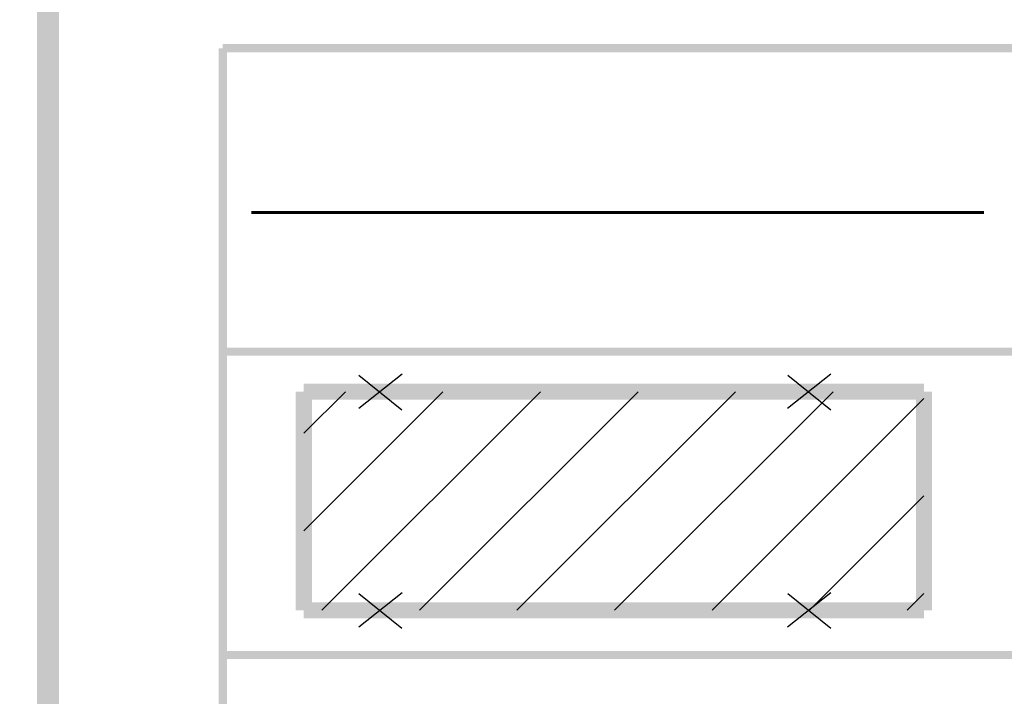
# Model space of a CAD drawing. Header units: metres. Extents: x 2193651 to 2201499, y 493187 to 494493.
# Tile 37 of 76: x 2199363 to 2199399, y 493955 to 493979. Entities that reach past the tile are written whole.
import ezdxf

# ---------------------------------------------------------------- set-up
doc = ezdxf.new("R2010")
doc.units = ezdxf.units.M
doc.set_wipeout_variables(frame=1)
doc.linetypes.add('CONTI', pattern=[0])
for name, color, linetype in [('Border', 3, 'Continuous'), ('contur_line_building', 7, 'Continuous'), ('p', 7, 'Continuous'), ('ПОС', 7, 'Continuous')]:
    doc.layers.add(name, color=color, linetype=linetype)
doc.layers.add('Level 1', color=7, linetype='Continuous', lineweight=25)
doc.layers.add('Level 6', color=7, linetype='Continuous', lineweight=25)
doc.linetypes.add('ограждение2', pattern='A,0.25,-0.1,[132,ltypeshp.shx,S=0.1,R=0,X=-0.1,Y=0],-0.1,1', length=1.45)

# ---------------------------------------------------------------- blocks, each defined once
blk = doc.blocks.new('ж9итдщд')
at = {"layer": 'contur_line_building', "color": 251, "lineweight": 30, "true_color": 0x5d5d5d}
blk.add_lwpolyline([(2196387.457, 493958.226), (2196412.055, 493936.985), (2196428.455, 493955.976), (2196403.857, 493977.217)], close=True, dxfattribs=at)
at = {"layer": 'p', "color": 251, "linetype": 'Continuous', "true_color": 0x5d5d5d}
blk.add_lwpolyline([(2196435.932, 493898.826), (2196424.532, 493908.606), (2196413.212, 493919.166), (2196374.972, 493953.266), (2196402.592, 494011.726), (2196431.932, 493985.226), (2196461.832, 493957.046), (2196451.212, 493926.566), (2196444.452, 493912.186)], close=True, dxfattribs=at)
at = {"color": 7, "lineweight": 0, "true_color": 0xffffff}
blk.add_wipeout([(2197379.001, 493517.103), (2197495.512, 493517.103), (2197495.512, 494487.366), (2196201.796, 494487.366), (2196201.796, 493187.366), (2197495.512, 493187.366), (2197495.512, 493517.103), (2196554.68, 493517.103), (2196554.68, 493858.249), (2197070.734, 494090.366), (2197224.867, 494090.366), (2197276.818, 493979.65), (2197379.001, 493803.734)], dxfattribs=at)

msp = doc.modelspace()

# ---------------------------------------------------------------- block references
at = {"color": 1, "lineweight": 100}
msp.add_blockref('ж9итдщд', (3000, 0), dxfattribs=at)

# ---------------------------------------------------------------- next in the draw order: hatches: boundary and pattern name
at = {"linetype": 'CONTI'}
h = msp.add_hatch(dxfattribs=at)
h.set_pattern_fill('ANSI31', color=2, scale=20)
h.set_pattern_definition([(45, (2192698.4865, 481003.4396), (-1.76776695, 1.76776695), [])])
h.paths.add_polyline_path([(2199373.185, 493965.825), (2199395.661, 493965.825), (2199395.661, 493957.902), (2199373.185, 493957.902)])

# ---------------------------------------------------------------- next in the draw order: linework, layer by layer
at = {"const_width": 0.3}
for points in [[(2199370.249, 493841.898), (2199370.249, 493978.278)], [(2199370.249, 493978.278), (2199491.63, 493978.278)], [(2199370.249, 493978.278), (2199491.63, 493978.278)], [(2199370.249, 493967.278), (2199491.63, 493967.278)], [(2199370.249, 493956.278), (2199491.63, 493956.278)]]:
    msp.add_lwpolyline(points, dxfattribs=at)
at = {"layer": 'Border', "color": 7, "lineweight": 0, "const_width": 0.8}
msp.add_lwpolyline([(2199363.912, 494096.166), (2200554.912, 494096.166), (2200554.912, 493512.166), (2199363.912, 493512.166)], close=True, dxfattribs=at)
at = {"layer": 'Level 1', "color": 7, "linetype": 'Continuous', "lineweight": 53, "const_width": 0.583}
for points in [[(2199373.185, 493965.825), (2199395.661, 493965.825)], [(2199373.185, 493957.902), (2199373.185, 493965.825)], [(2199395.661, 493965.825), (2199395.661, 493957.902)], [(2199395.661, 493957.902), (2199373.185, 493957.902)]]:
    msp.add_lwpolyline(points, dxfattribs=at)
at = {"layer": 'Level 6', "color": 7, "linetype": 'Continuous', "lineweight": 30}
for p, q in [((2199375.181, 493965.226), (2199376.746, 493966.474)), ((2199375.184, 493966.426), (2199376.743, 493965.174)), ((2199390.721, 493965.226), (2199392.286, 493966.474)), ((2199390.723, 493966.426), (2199392.283, 493965.174)), ((2199375.181, 493957.304), (2199376.746, 493958.551)), ((2199375.184, 493958.504), (2199376.743, 493957.251)), ((2199390.721, 493957.304), (2199392.286, 493958.551)), ((2199390.723, 493958.504), (2199392.283, 493957.251))]:
    msp.add_line(p, q, dxfattribs=at)
at = {"layer": 'ПОС', "color": 5, "linetype": 'ограждение2', "lineweight": 60, "ltscale": 3}
msp.add_lwpolyline([(2199371.292, 493972.328), (2199397.83, 493972.328)], dxfattribs=at)

doc.saveas('drawing.dxf')
